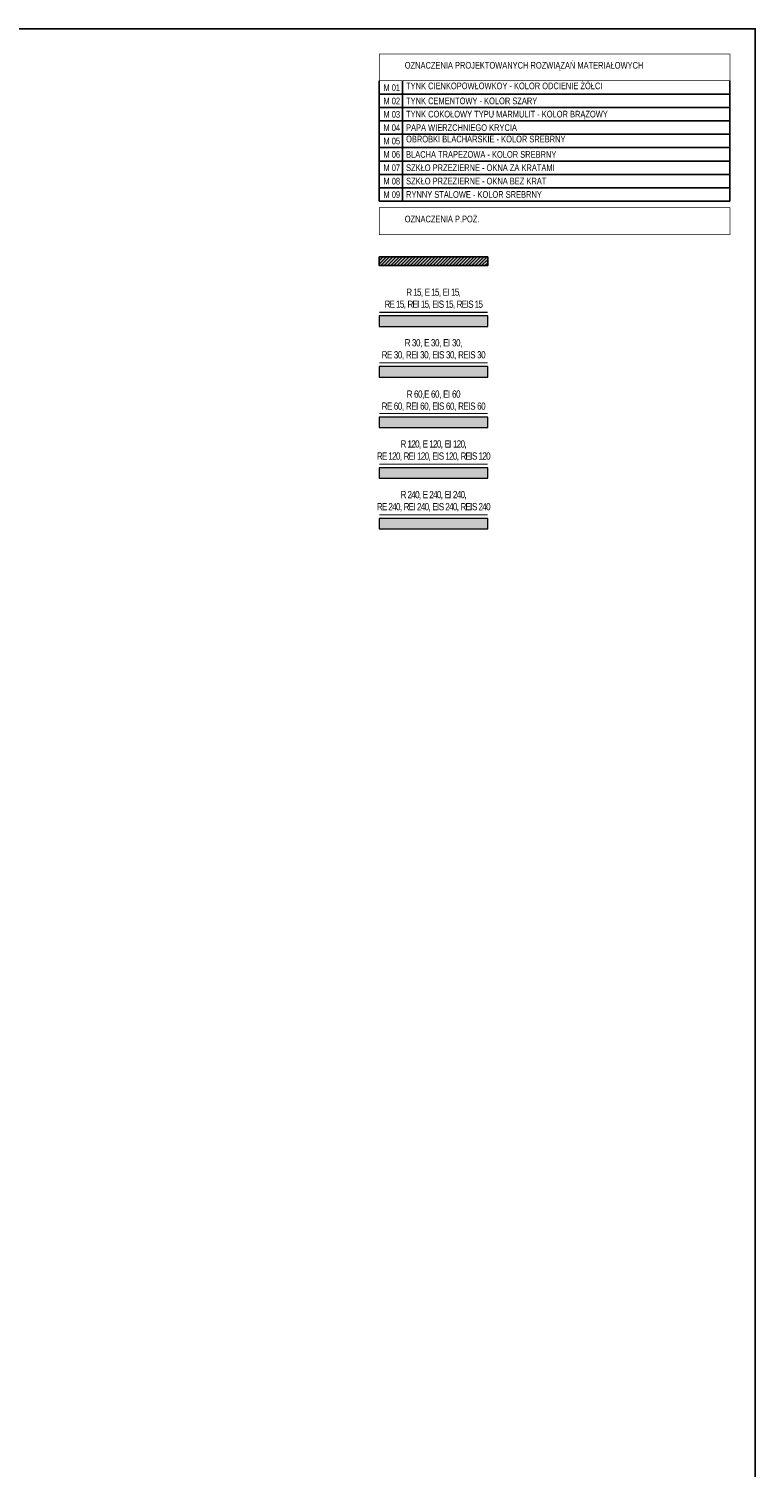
# Model space of a CAD drawing. Header units: millimetres. Extents: x 59331 to 112314, y -16110 to 34390.
# Tile 95 of 198: x 88822 to 90831, y -3588 to 390. Entities that reach past the tile are written whole.
import ezdxf

# ---------------------------------------------------------------- set-up
doc = ezdxf.new("R2010")
doc.units = ezdxf.units.MM
doc.linetypes.add('DASHED2', pattern=[0.375, 0.25, -0.125])
doc.layers.get('DEFPOINTS').update_dxf_attribs({"lineweight": 9})
for name, color, linetype in [('_HSA_HATCH_WYPEŁNIENIA_PRZEGRÓD', 205, 'Continuous'), ('_HSA_OPIS', 43, 'Continuous'), ('_HSA_ŚCIANY_KONSTRUKCYJNE', 3, 'Continuous')]:
    doc.layers.add(name, color=color, linetype=linetype)
for name, color, linetype, true_color in [('_HSA_HATCH_WYPEŁNIENIA_PRZEGRÓD_P_POŻ', 7, 'Continuous', 0xef8a8a), ('_HSA_WYDZIELENIA_POŻAROWE_120_MIN', 7, 'DASHED2', 0xf11f04), ('_HSA_WYDZIELENIA_POŻAROWE_15_MIN', 7, 'DASHED2', 0x37c02a), ('_HSA_WYDZIELENIA_POŻAROWE_240_MIN', 7, 'DASHED2', 0xab1603), ('_HSA_WYDZIELENIA_POŻAROWE_30_MIN', 7, 'DASHED2', 0x247d1c), ('_HSA_WYDZIELENIA_POŻAROWE_60_MIN', 7, 'DASHED2', 0x1428e1)]:
    doc.layers.add(name, color=color, linetype=linetype, true_color=true_color)
doc.layers.add('_HSA_POMOC_GRAFICZNE', color=7, linetype='Continuous', plot=False)
doc.styles.add('ARIAL_100', font='Arial.ttf', dxfattribs={"width": 0.8, "height": 20})

# ---------------------------------------------------------------- blocks, each defined once
blk = doc.blocks.new('*U512')
at = {"transparency": 33554559}
h = blk.add_hatch(color=256, dxfattribs=at)
h.dxf.hatch_style = 1
h.paths.add_polyline_path([(0, 29), (-300, 29), (-300, 0), (0, 0)])
at = {"linetype": 'DASHED2', "ltscale": 50, "const_width": 3}
blk.add_lwpolyline([(-300, -10), (0, -10)], dxfattribs=at)
at = {"layer": 'DEFPOINTS'}
blk.add_lwpolyline([(0, 29), (-300, 29), (-300, 0), (0, 0), (0, 29)], close=True, dxfattribs=at)
blk = doc.blocks.new('A$C17f1b766')
at = {"layer": '_HSA_HATCH_WYPEŁNIENIA_PRZEGRÓD'}
h = blk.add_hatch(dxfattribs=at)
h.set_pattern_fill('ANSI31', color=256, scale=2, style=0)
h.set_pattern_definition([(45, (-89791.3255, -22284.513), (-4.49012806, 4.49012806), [])])
h.paths.add_polyline_path([(0, -135.9), (0, -159.9), (300, -159.9), (300, -135.9)])
at = {"layer": '_HSA_HATCH_WYPEŁNIENIA_PRZEGRÓD_P_POŻ'}
h = blk.add_hatch(color=256, dxfattribs=at)
h.dxf.hatch_style = 1
h.paths.add_polyline_path([(0, -135.9), (0, -159.9), (300, -159.9), (300, -135.9)])
at = {"layer": '_HSA_OPIS', "const_width": 1.85}
blk.add_lwpolyline([(0, 0), (970, 0), (970, -73.9), (0, -73.9)], close=True, dxfattribs=at)
at = {"layer": '_HSA_ŚCIANY_KONSTRUKCYJNE'}
blk.add_lwpolyline([(0, -135.9), (0, -159.9), (300, -159.9), (300, -135.9)], close=True, dxfattribs=at)
at = {"layer": '_HSA_WYDZIELENIA_POŻAROWE_120_MIN', "ltscale": 50, "rotation": 180}
blk.add_blockref('*U512', (0, -718.9), dxfattribs=at)
at = {"layer": '_HSA_WYDZIELENIA_POŻAROWE_15_MIN', "ltscale": 100, "rotation": 180}
blk.add_blockref('*U512', (0, -298.9), dxfattribs=at)
at = {"layer": '_HSA_WYDZIELENIA_POŻAROWE_240_MIN', "ltscale": 50, "rotation": 180}
blk.add_blockref('*U512', (0, -858.9), dxfattribs=at)
at = {"layer": '_HSA_WYDZIELENIA_POŻAROWE_30_MIN', "ltscale": 100, "rotation": 180}
blk.add_blockref('*U512', (0, -438.9), dxfattribs=at)
at = {"layer": '_HSA_WYDZIELENIA_POŻAROWE_60_MIN', "ltscale": 100, "rotation": 180}
blk.add_blockref('*U512', (0, -578.9), dxfattribs=at)
at = {"layer": '_HSA_OPIS', "insert": (70.7, -21.7), "char_height": 18.486, "attachment_point": 1, "line_spacing_factor": 0.85, "style": 'ARIAL_100'}
blk.add_mtext_dynamic_manual_height_columns('OZNACZENIA P.POŻ.', width=684.615, gutter_width=4500.4, heights=[0], dxfattribs=at)
at = {"layer": '_HSA_WYDZIELENIA_POŻAROWE_120_MIN', "ltscale": 50, "insert": (0, -643.1), "char_height": 20, "attachment_point": 1, "style": 'ARIAL_100'}
blk.add_mtext_dynamic_manual_height_columns('\\pxqc;{\\T0.8;R 120, E 120, EI 120,^JRE 120, REI 120, EIS 120, REIS 120}', width=300, gutter_width=100, heights=[0], dxfattribs=at)
at = {"layer": '_HSA_WYDZIELENIA_POŻAROWE_15_MIN', "ltscale": 100, "insert": (0, -223.1), "char_height": 20, "attachment_point": 1, "style": 'ARIAL_100'}
blk.add_mtext_dynamic_manual_height_columns('\\pxqc;{\\T0.8;R 15, E 15, EI 15,\\PRE 15, REI 15, EIS 15, REIS 15}', width=300, gutter_width=100, heights=[0], dxfattribs=at)
at = {"layer": '_HSA_WYDZIELENIA_POŻAROWE_240_MIN', "ltscale": 50, "insert": (0, -783.1), "char_height": 20, "attachment_point": 1, "style": 'ARIAL_100'}
blk.add_mtext_dynamic_manual_height_columns('\\pxqc;{\\T0.8;R 240, E 240, EI 240,\\PRE 240, REI 240, EIS 240, REIS 240}', width=300, gutter_width=100, heights=[0], dxfattribs=at)
at = {"layer": '_HSA_WYDZIELENIA_POŻAROWE_30_MIN', "ltscale": 100, "insert": (0, -363.1), "char_height": 20, "attachment_point": 1, "style": 'ARIAL_100'}
blk.add_mtext_dynamic_manual_height_columns('\\pxqc;{\\T0.9;R 30, E 30, EI 30,\\PRE 30, REI 30, EIS 30, REIS 30}', width=300, gutter_width=100, heights=[0], dxfattribs=at)
at = {"layer": '_HSA_WYDZIELENIA_POŻAROWE_60_MIN', "ltscale": 100, "insert": (0, -505), "char_height": 20, "attachment_point": 1, "style": 'ARIAL_100'}
blk.add_mtext_dynamic_manual_height_columns('\\pxqc;{\\T0.9;R 60,E 60, EI 60^JRE 60, REI 60, EIS 60, REIS 60}', width=300, gutter_width=100, heights=[0], dxfattribs=at)

msp = doc.modelspace()

# ---------------------------------------------------------------- linework, layer by layer
at = {"layer": '_HSA_OPIS'}
for p, q in [((89791.33, 246.53), (89791.33, -86.23)), ((89856.03, 246.53), (89856.03, -86.23)), ((90761.33, -86.23), (90761.33, 246.53)), ((89791.33, 209.56), (90761.33, 209.56)), ((89791.33, 209.56), (90761.33, 209.56)), ((89791.33, 172.58), (90761.33, 172.58)), ((89791.33, 135.61), (90761.33, 135.61)), ((89791.33, 98.64), (90761.33, 98.64)), ((89791.33, 61.67), (90761.33, 61.67)), ((89791.33, 24.69), (90761.33, 24.69)), ((89791.33, -12.28), (90761.33, -12.28)), ((89791.33, -49.25), (90761.33, -49.25)), ((89791.33, -86.23), (90761.33, -86.23))]:
    msp.add_line(p, q, dxfattribs=at)
at = {"layer": '_HSA_OPIS', "const_width": 1.85}
msp.add_lwpolyline([(89791.33, 320.48), (90761.33, 320.48), (90761.33, 246.53), (89791.33, 246.53)], close=True, dxfattribs=at)
at = {"layer": '_HSA_POMOC_GRAFICZNE'}
msp.add_lwpolyline([(75331.33, -7609.52), (90831.33, -7609.52), (90831.33, 390.48), (75331.33, 390.48)], close=True, dxfattribs=at)

# ---------------------------------------------------------------- block references
msp.add_blockref('A$C17f1b766', (89791.33, -104.71))

# ---------------------------------------------------------------- texts
at = {"layer": '_HSA_OPIS', "insert": (89862.05, 298.76), "char_height": 18.4865, "attachment_point": 1, "line_spacing_factor": 0.85, "style": 'ARIAL_100'}
msp.add_mtext_dynamic_manual_height_columns('OZNACZENIA PROJEKTOWANYCH ROZWIĄZAŃ MATERIAŁOWYCH', width=684.6149, gutter_width=4500.43, heights=[0], dxfattribs=at)
at = {"layer": '_HSA_OPIS', "attachment_point": 1, "style": 'ARIAL_100'}
for s, insert, char_height in [('TYNK CIENKOPOWŁOWKOY - KOLOR ODCIENIE ŻÓŁCI', (89865.73, 241.75), 18.4865), ('M 01      ', (89803.13, 237.12), 18.486), ('M 02     ', (89803.13, 200.14), 18.486), ('TYNK CEMENTOWY - KOLOR SZARY', (89865.73, 200.35), 18.4865), ('M 03      ', (89803.13, 163.17), 18.486), ('TYNK COKOŁOWY TYPU MARMULIT - KOLOR BRĄZOWY', (89865.73, 163.67), 18.4865), ('M 04      ', (89803.13, 126.2), 18.486), ('PAPA WIERZCHNIEGO KRYCIA', (89865.73, 126.43), 18.4865), ('M 05     ', (89803.13, 89.22), 18.486), ('OBRÓBKI BLACHARSKIE - KOLOR SREBRNY', (89865.73, 94.7), 18.4865), ('M 06     ', (89803.13, 52.25), 18.486), ('BLACHA TRAPEZOWA - KOLOR SREBRNY', (89865.73, 52.21), 18.4865), ('M 07     ', (89803.13, 15.28), 18.486), ('SZKŁO PRZEZIERNE - OKNA ZA KRATAMI', (89865.73, 15.5), 18.4865), ('M 08      ', (89803.13, -21.7), 18.486), ('SZKŁO PRZEZIERNE - OKNA BEZ KRAT', (89865.73, -21.5), 18.4865), ('M 09      ', (89803.13, -58.67), 18.486), ('RYNNY STALOWE - KOLOR SREBRNY', (89865.73, -58.48), 18.4865)]:
    msp.add_mtext_dynamic_manual_height_columns(s, width=670.28, gutter_width=4500.43, heights=[0], dxfattribs=dict(at, insert=insert, char_height=char_height))

doc.saveas('drawing.dxf')
